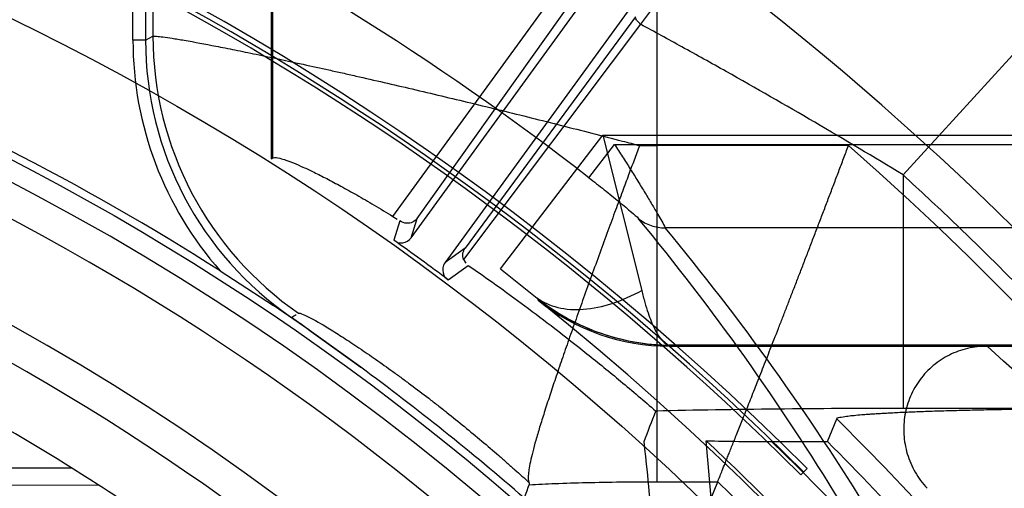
# Model space of a CAD drawing. Header units: millimetres. Extents: x 0 to 297, y 0 to 210.
# Tile 57 of 256: x 145.0558 to 145.2196, y 91.3942 to 91.4721. Entities that reach past the tile are written whole.
import ezdxf

# ---------------------------------------------------------------- set-up
doc = ezdxf.new("R2010")
doc.units = ezdxf.units.MM
doc.header["$LTSCALE"] = 16.335
doc.layers.get('0').update_dxf_attribs({"linetype": 'CONTINUOUS'})
for name, color, linetype in [('01_GLOBAL', 7, 'CONTINUOUS'), ('INTFCLR_1', 7, 'CONTINUOUS'), ('INTFCLR_144815', 7, 'CONTINUOUS')]:
    doc.layers.add(name, color=color, linetype=linetype)

msp = doc.modelspace()

# ---------------------------------------------------------------- linework, layer by layer
at = {"color": 7, "linetype": 'Continuous'}
msp.add_circle((145.8748034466, 92.1344639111), 2.66, dxfattribs=at)
at = {"color": 9, "linetype": 'Continuous'}
msp.add_arc((145.8748034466, 92.1344639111), 2.6259090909, 182.9674534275, 267.0325465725, dxfattribs=at)
at = {"layer": '01_GLOBAL', "color": 7, "linetype": 'Continuous'}
msp.add_circle((145.8748034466, 92.1344639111), 2.695, dxfattribs=at)
at = {"layer": 'INTFCLR_1', "color": 9, "linetype": 'Continuous'}
for p, q in [((145.0644739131, 91.39751820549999), (144.9687531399, 91.39751820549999)), ((144.9857333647, 91.39445846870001), (145.0688330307, 91.3947485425))]:
    msp.add_line(p, q, dxfattribs=at)
at = {"layer": 'INTFCLR_1', "color": 6, "linetype": 'Continuous'}
for radius, start, end in [(0.4224162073, 270, 90.00000002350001), (0.4014439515, 270, 90.00000002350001), (0.3860864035, 57.18603115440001, 61.0218089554)]:
    msp.add_arc((144.8596077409, 91.07026820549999), radius, start, end, dxfattribs=at)
at = {"layer": 'INTFCLR_1', "color": 9, "linetype": 'Continuous'}
for radius, start, end in [(0.3650864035, 56.81755615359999, 90), (0.3860864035, 52.2866422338, 57.18603115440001)]:
    msp.add_arc((144.8596077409, 91.07026820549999), radius, start, end, dxfattribs=at)
at = {"layer": 'INTFCLR_144815', "color": 6, "linetype": 'Continuous'}
for p, q in [((145.1208948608, 91.4358536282), (145.1775070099, 91.5137735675)), ((145.1831701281, 91.5096590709), (145.126557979, 91.4317391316)), ((145.0976077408, 91.5044335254), (145.0976077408, 91.44896982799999)), ((145.0976077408, 91.4489698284), (145.0978957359, 91.44912894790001)), ((145.1178768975, 91.43940844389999), (145.1185612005, 91.4389666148)), ((145.1185827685, 91.43507816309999), (145.1180089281, 91.4354521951)), ((145.1296442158, 91.4322327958), (145.1300183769, 91.43159828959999)), ((145.0891395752, 91.4303295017), (145.0980241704, 91.4245603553)), ((145.1265349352, 91.4293005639), (145.127067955, 91.4288703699)), ((145.1418753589, 91.42582407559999), (145.1420352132, 91.4254427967)), ((145.1125302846, 91.4143019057), (145.1010251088, 91.42259722)), ((145.103875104, 91.42055262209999), (145.1125302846, 91.4143019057)), ((145.1638444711, 91.41782076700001), (145.3334037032, 91.41782076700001)), ((145.2382170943, 91.40746242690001), (145.2027518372, 91.40746242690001)), ((145.1901625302, 91.40195961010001), (145.1917144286, 91.4057241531)), ((145.1808844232, 91.40195961), (145.1901625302, 91.40195961)), ((145.186804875, 91.3974653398), (145.1857461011, 91.39640656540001)), ((145.1708193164, 91.39254576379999), (145.1719169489, 91.3952673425))]:
    msp.add_line(p, q, dxfattribs=at)
at = {"layer": 'INTFCLR_144815', "color": 9, "linetype": 'Continuous'}
for p, q in [((145.0746149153, 91.4687297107), (145.0746149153, 91.5104402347)), ((145.0767120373, 91.5104402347), (145.0767120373, 91.4687297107)), ((145.0779387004, 91.5082303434), (145.0779387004, 91.46937567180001)), ((145.1851107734, 91.50692649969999), (145.1590874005, 91.4713617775)), ((145.0978957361, 91.4491289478), (145.0978957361, 91.50391197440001)), ((145.1618235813, 91.3952673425), (145.1618235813, 91.4877086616)), ((145.1178768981, 91.4394084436), (145.1461267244, 91.47828760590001)), ((145.1219122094, 91.43907975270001), (145.1489578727, 91.47705345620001)), ((145.1590874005, 91.4713617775), (145.1296442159, 91.4322327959)), ((145.158262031, 91.472595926), (145.1298883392, 91.4341147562)), ((145.2263114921, 91.4721283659), (145.2027518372, 91.4463100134)), ((145.0767120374, 91.4687297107), (145.0779386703, 91.4693756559)), ((145.0767120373, 91.4687297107), (145.0746149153, 91.4687297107)), ((145.135761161, 91.4306937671), (145.1527794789, 91.4529054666)), ((145.1504793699, 91.44584785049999), (145.1547628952, 91.45137882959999)), ((145.1527799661, 91.4529060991), (145.1592742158, 91.4270770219)), ((145.1527800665, 91.4529062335), (145.2994941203, 91.4529062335)), ((145.1547628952, 91.45137882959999), (145.3008170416, 91.45137882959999)), ((145.158910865, 91.45119015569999), (145.1618235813, 91.45119015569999)), ((145.1936737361, 91.4511905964), (145.1618235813, 91.4511905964)), ((145.2027518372, 91.4463100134), (145.2027518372, 91.40746242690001)), ((145.1190218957, 91.43864941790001), (145.118008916, 91.4354521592)), ((145.1208950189, 91.4358538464), (145.1219123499, 91.4390799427)), ((145.3331882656, 91.43751025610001), (145.1631708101, 91.43751025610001)), ((145.1298885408, 91.43411504), (145.1265582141, 91.4317394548)), ((145.127067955, 91.4288703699), (145.1304030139, 91.4312561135)), ((145.1357611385, 91.43069373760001), (145.1418753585, 91.4258240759)), ((145.1638445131, 91.4178207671), (145.1637667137, 91.41799149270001)), ((145.3322708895, 91.41799149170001), (145.1637667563, 91.41799149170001)), ((145.1618235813, 91.3952673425), (145.1719169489, 91.3952673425))]:
    msp.add_line(p, q, dxfattribs=at)
at = {"layer": 'INTFCLR_144815', "color": 7, "linetype": 'Continuous'}
msp.add_line((145.1038750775, 91.42055261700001), (145.0980241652, 91.4245602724), dxfattribs=at)
at = {"layer": 'INTFCLR_144815', "color": 6, "linetype": 'Continuous'}
msp.add_lwpolyline([(145.1405104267, 91.3951535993), (145.140529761, 91.39509959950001), (145.1405453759, 91.3950479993), (145.1405572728, 91.3949987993), (145.1405654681, 91.3949519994), (145.1405699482, 91.39490760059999), (145.1405706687, 91.39486560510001), (145.1405676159, 91.39482601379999), (145.140560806, 91.3947888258), (145.1405502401, 91.3947540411)], dxfattribs=at)
for radius in [0.4466793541, 0.4256665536]:
    msp.add_circle((144.8596077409, 91.07026820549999), radius, dxfattribs=at)
for centre, radius, start, end in [((144.8596077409, 91.07026820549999), 0.6157754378, 313.9937911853, 154.5150993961), ((144.8596077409, 91.07026820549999), 0.5947754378, 312.9543589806, 154.5144414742), ((144.8596077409, 91.07026820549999), 0.5751005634, 282.2440355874, 71.2863570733), ((144.8596077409, 91.07026820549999), 0.4627266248, 45.0000000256, 314.9999999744), ((144.8596077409, 91.07026820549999), 0.4618985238, 44.999999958, 315.000000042), ((144.8596077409, 91.07026820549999), 0.461229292, 44.99999997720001, 315.0000000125), ((144.8596077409, 91.07026820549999), 0.5477895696, 39.5878227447, 53.41217725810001), ((144.8596077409, 91.07026820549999), 0.427, 57.4833087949, 79.3673701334), ((144.8596077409, 91.07026820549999), 0.4169682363, 25.6072723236, 64.3927276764), ((144.8596077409, 91.07026820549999), 0.4473594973, 53.2829108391, 54.71708917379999), ((144.8596077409, 91.07026820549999), 0.4537777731, 308.490992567, 51.50900743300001), ((145.163857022, 91.45286496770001), 0.0350447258, 231.4881914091, 269.979479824), ((144.8596077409, 91.07026820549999), 0.3959554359, 27.0737153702, 62.92628462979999), ((145.3134156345, 91.0642307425), 0.4165768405, 120.5295961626, 120.6536516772), ((144.8596077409, 91.07026820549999), 0.427, 49.00338864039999, 53.67786710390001), ((142.8198906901, 92.30325822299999), 2.5073741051, 338.9330145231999, 339.0569435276), ((145.1805825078, 91.9075771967), 0.5056171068, 268.8015746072, 270.0342126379), ((144.8596077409, 91.07026820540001), 0.454358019, 45.0015778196, 46.9088239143), ((144.8596077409, 91.07026820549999), 0.4682794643, 39.6819480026, 45.0983368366), ((144.3960945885, 91.6714026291), 0.7941968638, 339.4442838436, 339.6143342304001)]:
    msp.add_arc(centre, radius, start, end, dxfattribs=at)
at = {"layer": 'INTFCLR_144815', "color": 9, "linetype": 'Continuous'}
for centre, radius, start, end in [((144.8596077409, 91.07026820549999), 0.6110177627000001, 40.82000966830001, 69.7456365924), ((144.8596077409, 91.07026820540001), 0.5900193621, 41.0185890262, 70.4297169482), ((144.8596077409, 91.07026820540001), 0.5830188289, 40.8200096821, 70.5083984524), ((144.8596077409, 91.07026820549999), 0.5712784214, 292.4997540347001, 54.0964566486), ((144.8596077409, 91.07026820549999), 0.4750435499, 52.2436298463, 75.5403197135), ((144.8596102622, 91.0702693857), 0.5153523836, 292.4997540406, 54.09645665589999), ((145.1340253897, 91.4694617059), 0.0560869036, 180.0878887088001, 235.4165365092), ((145.1326240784, 91.4687239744), 0.0580090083, 179.9943333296, 221.4427913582), ((145.1326197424, 91.4687215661), 0.0559076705, 179.9916531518, 235.5892274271), ((144.8596257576, 91.0702725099), 0.5066391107, 311.2505121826, 48.7494878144), ((144.8596077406, 91.0702682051), 0.5090729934, 39.83249369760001, 47.61905440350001), ((144.8451713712, 91.1800509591), 0.4066947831, 31.3807382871, 39.5495269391), ((144.8450203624, 91.1732766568), 0.4135687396, 31.5629655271, 39.7106601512), ((144.856240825, 91.01863865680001), 0.5378691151, 41.6203156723, 47.9152908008), ((144.8596077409, 91.07026820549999), 0.4720440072, 39.8280604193, 45.2874589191), ((144.859607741, 91.07026820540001), 0.4617768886, 314.0862202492, 45.9137797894), ((144.8596077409, 91.07026820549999), 0.450734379, 313.8592910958, 46.1407088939)]:
    msp.add_arc(centre, radius, start, end, dxfattribs=at)
at = {"layer": 'INTFCLR_144815', "color": 7, "linetype": 'Continuous'}
for centre, radius, start, end in [((145.1642431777, 91.4538133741), 0.0358289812, 231.3473173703, 259.8147893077), ((144.9773163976, 91.2421208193), 0.2187569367, 54.818642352, 55.11653582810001), ((145.1642012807, 91.4536136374), 0.0356248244, 259.8243059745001, 269.3010634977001)]:
    msp.add_arc(centre, radius, start, end, dxfattribs=at)
at = {"layer": 'INTFCLR_144815', "color": 6, "linetype": 'Continuous'}
for centre, major_axis, ratio, start_param, end_param in [((145.2027518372, 91.40195961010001), (0.105, 0), 0.0524077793, 1.5707963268, 1.9733305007), ((144.8596077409, 91.3414269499), (0, 0.4069448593), 0.7456587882, -1.4715015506, -1.4214932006), ((144.8596077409, 91.34982097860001), (0, 0.4195423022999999), 0.7456587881, -1.4945750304, -1.4459313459)]:
    msp.add_ellipse(centre, major_axis=major_axis, ratio=ratio, start_param=start_param, end_param=end_param, dxfattribs=at)
at = {"layer": 'INTFCLR_144815', "color": 9, "linetype": 'Continuous'}
for points, knots in [([(145.1590874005, 91.4713617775), (145.1589501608, 91.47148353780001), (145.1586591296, 91.4717713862), (145.158343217, 91.472131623), (145.1582036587, 91.4725036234), (145.1582620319, 91.4725959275)], [0, 0, 0, 0, 0.3593270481, 0.7861028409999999, 1, 1, 1, 1]), ([(145.2027518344, 91.4463100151), (145.1978850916, 91.44927394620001), (145.1881213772, 91.4550860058), (145.1770382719, 91.46143340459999), (145.169642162, 91.465567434), (145.1649010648, 91.4681936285), (145.1613822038, 91.4701173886), (145.1590874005, 91.4713617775)], [0, 0, 0, 0, 0.3395500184, 0.6770394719, 0.7610295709, 0.8444453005, 1, 1, 1, 1]), ([(145.0779387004, 91.46937567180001), (145.0781311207, 91.46940936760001), (145.0786908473, 91.46936718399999), (145.0797525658, 91.4692568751), (145.0809384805, 91.46907650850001), (145.0821216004, 91.4688854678), (145.084546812, 91.46847072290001), (145.0877134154, 91.467873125), (145.0910973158, 91.4672012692), (145.0933358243, 91.4667460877), (145.0971329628, 91.46596286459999), (145.1017769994, 91.46497202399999), (145.1065546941, 91.4639202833), (145.1094731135, 91.4632690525), (145.1140867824, 91.4622289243), (145.1212240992, 91.4605824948), (145.1292690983, 91.4586648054), (145.1358740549, 91.45705302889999), (145.1425905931, 91.4553892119), (145.1493256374, 91.45368268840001), (145.1553283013, 91.4521291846), (145.15796551, 91.45143864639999), (145.1589125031, 91.45118972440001)], [0, 0, 0, 0, 0.007057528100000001, 0.0199968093, 0.0387483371, 0.05030677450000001, 0.0633100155, 0.1276290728, 0.1667251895, 0.1879489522, 0.2101566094, 0.3067956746, 0.3595012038, 0.3868973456, 0.4148251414, 0.5303667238, 0.6515226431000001, 0.7136148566, 0.7759916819, 0.9015111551, 0.9646249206, 1, 1, 1, 1]), ([(145.1547628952, 91.45137882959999), (145.1552052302, 91.45069657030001), (145.1560758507, 91.44933412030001), (145.1573651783, 91.4472977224), (145.1584172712, 91.44560934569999), (145.159241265, 91.4442714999), (145.1600280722, 91.442982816), (145.1609498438, 91.4414648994), (145.1620539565, 91.43954297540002), (145.1628531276, 91.4382770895), (145.1631708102, 91.43751025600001)], [0, 0, 0, 0, 0.1503662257, 0.2990004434, 0.4457214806, 0.5182532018, 0.5895613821, 0.7249663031, 0.8465029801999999, 1, 1, 1, 1]), ([(145.1504793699, 91.44584785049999), (145.1509130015, 91.4455120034), (145.1517711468, 91.4448429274), (145.1530404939, 91.44383904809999), (145.1542787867, 91.44284639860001), (145.1554642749, 91.44187777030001), (145.1565708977, 91.4409676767), (145.1576559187, 91.44001688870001), (145.158426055, 91.4394222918), (145.158763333, 91.43901182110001)], [0, 0, 0, 0, 0.1531500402, 0.3038366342, 0.4518873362, 0.5962650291, 0.7313885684, 0.8516566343, 1, 1, 1, 1]), ([(145.158763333, 91.43901182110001), (145.1593766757, 91.4385204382), (145.160789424, 91.43774476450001), (145.1623812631, 91.4374979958), (145.1631708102, 91.43751025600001)], [0, 0, 0, 0, 0.4988139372, 1, 1, 1, 1]), ([(145.1418753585, 91.4258240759), (145.1428918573, 91.4250964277), (145.1454117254, 91.4239902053), (145.1497802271, 91.4237543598), (145.1545576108, 91.42480816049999), (145.1577006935, 91.4262184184), (145.1592742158, 91.4270770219)], [0, 0, 0, 0, 0.2049801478, 0.4386140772, 0.7060759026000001, 1, 1, 1, 1]), ([(145.1592742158, 91.4270770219), (145.1594350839, 91.4264057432), (145.1597593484, 91.4251515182), (145.1604274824, 91.4229827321), (145.1611472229, 91.4211269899), (145.1621897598, 91.4192658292), (145.1630128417, 91.4182462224), (145.1637667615, 91.41799149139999)], [0, 0, 0, 0, 0.1997892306, 0.374564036, 0.6577925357, 0.7696743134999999, 1, 1, 1, 1]), ([(145.1021901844, 91.4232854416), (145.1023362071, 91.4233712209), (145.1039518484, 91.4226476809), (145.1054435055, 91.4218426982), (145.1077517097, 91.42044620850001), (145.1092887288, 91.41947573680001), (145.1106988, 91.41855527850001), (145.1115610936, 91.41798348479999), (145.1129310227, 91.41706582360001), (145.115048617, 91.4156113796), (145.1174205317, 91.4139240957), (145.1193672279, 91.4125050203), (145.1213550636, 91.41103240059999), (145.1233431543, 91.4095244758), (145.1251086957, 91.4081548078), (145.1261055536, 91.4073723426), (145.1275945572, 91.4061948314), (145.1297689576, 91.40444397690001), (145.1326529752, 91.4020536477), (145.1347746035, 91.4002436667), (145.1361655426, 91.3990352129), (145.1370708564, 91.3982428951), (145.1385245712, 91.3969566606), (145.1397407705, 91.39585836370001), (145.1405104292, 91.3951535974)], [0, 0, 0, 0, 0.0106483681, 0.0950559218, 0.1206996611, 0.1782859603, 0.2099486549, 0.2264707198, 0.2433516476, 0.3136202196, 0.3879925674, 0.4263650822, 0.4650900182, 0.5435403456, 0.5832516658, 0.6055884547, 0.6232216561, 0.7026120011, 0.7811128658, 0.8587388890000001, 0.8779542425, 0.8969671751, 0.9343830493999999, 1, 1, 1, 1]), ([(145.1405502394, 91.39475404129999), (145.1419839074, 91.3948417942), (145.1451491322, 91.3949921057), (145.1502311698, 91.3951479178), (145.155888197, 91.39524543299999), (145.1598137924, 91.395267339), (145.1618235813, 91.3952673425)], [0, 0, 0, 0, 0.2024721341, 0.4466419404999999, 0.7166944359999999, 1, 1, 1, 1])]:
    msp.add_open_spline(points, degree=3, knots=knots, dxfattribs=at)
at = {"layer": 'INTFCLR_144815', "color": 6, "linetype": 'Continuous'}
for points, knots in [([(145.1589125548, 91.4511897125), (145.1586105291, 91.4503708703), (145.157994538, 91.4487412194), (145.1570477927, 91.4461922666), (145.1560217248, 91.44343320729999), (145.1548774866, 91.4403400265), (145.1536220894, 91.4369297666), (145.152290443, 91.433290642), (145.1509402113, 91.4295736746), (145.1496198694, 91.4259068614), (145.1483522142, 91.4223514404), (145.1471471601, 91.4189309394), (145.1460029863, 91.4156361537), (145.1449465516, 91.4125403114), (145.1439661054, 91.40960255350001), (145.1430899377, 91.40690047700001), (145.1423158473, 91.40441753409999), (145.1416695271, 91.40223032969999), (145.1411495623, 91.4003248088), (145.140758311, 91.3987054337), (145.1405023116, 91.3973857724), (145.1403705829, 91.39624082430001), (145.1403759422, 91.3955039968), (145.1405102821, 91.39515384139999)], [0, 0, 0, 0, 0.0442713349, 0.0883715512, 0.1379269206, 0.19359001, 0.2556652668, 0.3222620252, 0.3901560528, 0.4562638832, 0.5199524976, 0.5816257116, 0.6402218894, 0.6968713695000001, 0.747553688, 0.7973187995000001, 0.8409588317, 0.8794745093, 0.9130099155, 0.9411172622, 0.9640325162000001, 0.9809759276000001, 1, 1, 1, 1]), ([(145.1719169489, 91.3952673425), (145.1720470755, 91.3955905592), (145.1722981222, 91.39621422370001), (145.1727064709, 91.39723078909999), (145.173077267, 91.39815496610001), (145.1734289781, 91.3990323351), (145.1737338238, 91.3997934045), (145.1740657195, 91.40062279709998), (145.174424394, 91.40152012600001), (145.1748095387, 91.4024849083), (145.1752208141, 91.4035165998), (145.1756578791, 91.404614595), (145.1761204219, 91.40577817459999), (145.1766080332, 91.40700649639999), (145.1771201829, 91.40829856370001), (145.1776562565, 91.4096532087), (145.1782155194, 91.41106917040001), (145.1787973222, 91.4125450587), (145.1794011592, 91.4140793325), (145.1800262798, 91.4156704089), (145.1806716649, 91.4173165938), (145.1813363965, 91.4190159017), (145.1820195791, 91.4207660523), (145.1827202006, 91.42256455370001), (145.1834372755, 91.42440883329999), (145.1841694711, 91.4262963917), (145.1849154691, 91.4282245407), (145.1856741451, 91.4301903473), (145.1864447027, 91.43219055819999), (145.1872256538, 91.4342219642), (145.1880152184, 91.4362815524), (145.1888120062, 91.43836589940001), (145.1896148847, 91.44047150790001), (145.1904229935, 91.4425945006), (145.191234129, 91.44473156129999), (145.1920473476, 91.4468789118), (145.1928604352, 91.4490331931), (145.1934029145, 91.4504710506), (145.1936737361, 91.4511905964)], [0, 0, 0, 0, 0.0174191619, 0.033610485, 0.0547687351, 0.0672021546, 0.08086638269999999, 0.0957560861, 0.111863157, 0.1291780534, 0.1476902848, 0.1673883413, 0.1882597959, 0.2102894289, 0.2334582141, 0.2577443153, 0.2831230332, 0.3095687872, 0.3370553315, 0.3655535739, 0.395031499, 0.4254527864, 0.4567766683, 0.4889577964, 0.5219478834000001, 0.5557028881, 0.5901745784, 0.6253061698, 0.6610457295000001, 0.697335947, 0.7341096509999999, 0.7713188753, 0.8088941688, 0.8467695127, 0.884883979, 0.9231704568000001, 0.9615637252, 1, 1, 1, 1]), ([(145.0978957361, 91.4491289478), (145.098232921, 91.44931520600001), (145.0990486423, 91.449080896), (145.1001563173, 91.4487673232), (145.1014546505, 91.44825507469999), (145.1030135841, 91.4475787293), (145.10485198, 91.4467053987), (145.1069551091, 91.44564295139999), (145.1093231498, 91.44438265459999), (145.1119512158, 91.44292005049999), (145.1148371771, 91.44124765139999), (145.1168360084, 91.4400452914), (145.1178768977, 91.43940844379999)], [0, 0, 0, 0, 0.0516664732, 0.09868849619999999, 0.1602908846, 0.2365338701, 0.3274136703, 0.4329398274, 0.5526439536, 0.6871535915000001, 0.8363320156, 1, 1, 1, 1]), ([(145.1219123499, 91.4390799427), (145.1217163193, 91.438814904), (145.1211830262, 91.4383816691), (145.1201046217, 91.4381619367), (145.1193581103, 91.4384129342), (145.1190218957, 91.43864941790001)], [0, 0, 0, 0, 0.3093261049, 0.6142970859, 1, 1, 1, 1]), ([(145.1185827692, 91.43507816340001), (145.1188922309, 91.4349837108), (145.1197719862, 91.4349190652), (145.1205848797, 91.43542685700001), (145.1208948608, 91.4358536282)], [0, 0, 0, 0, 0.380195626, 1, 1, 1, 1]), ([(145.1296441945, 91.4322327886), (145.1295362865, 91.43253176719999), (145.1294519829, 91.4332038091), (145.1296951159, 91.4338431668), (145.1298885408, 91.43411504)], [0, 0, 0, 0, 0.4878721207, 1, 1, 1, 1]), ([(145.126557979, 91.4317391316), (145.1263673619, 91.43147687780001), (145.1260190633, 91.4306665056), (145.1262329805, 91.4297322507), (145.1265349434, 91.4293005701)], [0, 0, 0, 0, 0.3809657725, 1, 1, 1, 1]), ([(145.130403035, 91.43125611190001), (145.1319418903, 91.43019759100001), (145.1350935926, 91.427987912), (145.1398995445, 91.42449143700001), (145.1449586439, 91.42067146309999), (145.1502867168, 91.41649252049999), (145.1558941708, 91.4119182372), (145.1596841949, 91.4086988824), (145.1616179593, 91.4070225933)], [0, 0, 0, 0, 0.1417217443, 0.2920470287, 0.4509400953, 0.6227074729, 0.805815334, 1, 1, 1, 1]), ([(145.216736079, 91.41782076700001), (145.2161904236, 91.41782076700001), (145.2151009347, 91.4177578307), (145.2134935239, 91.417475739), (145.2119370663, 91.41701145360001), (145.2104515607, 91.4163723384), (145.2090553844, 91.4155676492), (145.2077656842, 91.4146083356), (145.2065982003, 91.41350686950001), (145.2055672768, 91.4122771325), (145.2046858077, 91.4109343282), (145.203965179, 91.40949493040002), (145.2034151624, 91.4079766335), (145.2030437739, 91.4063982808), (145.2028571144, 91.4047798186), (145.2028591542, 91.4031422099), (145.2030514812, 91.4015072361), (145.2034330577, 91.3998973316), (145.2040000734, 91.39833487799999), (145.2047459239, 91.39684203), (145.2056609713, 91.39544041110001), (145.206375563, 91.3945805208), (145.2067563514, 91.39417240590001)], [0, 0, 0, 0, 0.0502623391, 0.1002586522, 0.150006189, 0.1995351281, 0.2488855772, 0.2981082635, 0.3472593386, 0.3963987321, 0.4455873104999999, 0.4948832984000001, 0.5443392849, 0.5940009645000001, 0.6439051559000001, 0.6940728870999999, 0.7445095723, 0.7952089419, 0.8461367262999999, 0.8972793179, 0.9485845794, 1, 1, 1, 1]), ([(145.1917144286, 91.4057241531), (145.1918186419, 91.4059775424), (145.1926577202, 91.4060003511), (145.1935321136, 91.4062087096), (145.1946938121, 91.40631672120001), (145.1956926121, 91.40641290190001), (145.196626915, 91.4064857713), (145.1974263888, 91.4065436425), (145.1982963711, 91.4066009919), (145.1992385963, 91.406658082), (145.2002552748, 91.40671469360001), (145.2013484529, 91.4067707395), (145.2025197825, 91.40682606), (145.2037708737, 91.40688050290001), (145.2051027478, 91.4069338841), (145.2065163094, 91.4069860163), (145.2080116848, 91.4070366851), (145.2095885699, 91.4070856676), (145.2112458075, 91.40713272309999), (145.2129815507, 91.4071776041), (145.2147930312, 91.40722005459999), (145.2166767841, 91.40725982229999), (145.2186285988, 91.4072966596), (145.2206435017, 91.40733032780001), (145.2227156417, 91.4073605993), (145.2248385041, 91.4073872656), (145.2270049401, 91.40741014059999), (145.22920739, 91.40742906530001), (145.2314378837, 91.4074439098), (145.2336882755, 91.4074545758), (145.2359502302, 91.40746099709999), (145.2374611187, 91.40746242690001), (145.2382170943, 91.40746242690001)], [0, 0, 0, 0, 0.0176371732, 0.0415772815, 0.0636374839, 0.0909480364, 0.1066876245, 0.1238760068, 0.1425682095, 0.1628060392, 0.1846430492, 0.2081156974, 0.2332698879, 0.2601291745, 0.2887286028, 0.3190756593, 0.3511864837, 0.3850459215, 0.4206337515, 0.457911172, 0.4968186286, 0.5372765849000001, 0.5792014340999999, 0.6224856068, 0.667000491, 0.7126060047, 0.7591519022, 0.8064687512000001, 0.8543900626, 0.9027391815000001, 0.9513353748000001, 1, 1, 1, 1])]:
    msp.add_open_spline(points, degree=3, knots=knots, dxfattribs=at)
at = {"layer": 'INTFCLR_144815', "color": 7, "linetype": 'Continuous'}
msp.add_open_spline([(145.1418753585, 91.4258240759), (145.1426963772, 91.4251679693), (145.1443713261, 91.4239463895), (145.147836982, 91.4218521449), (145.1514836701, 91.42023186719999), (145.1552313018, 91.4190954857), (145.1580606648, 91.4184827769), (145.1609081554, 91.4181028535), (145.1628147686, 91.4180030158), (145.1637667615, 91.41799149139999)], degree=3, knots=[0, 0, 0, 0, 0.133213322, 0.2623400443, 0.5128152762, 0.6362409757, 0.7583105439, 0.8793239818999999, 1, 1, 1, 1], dxfattribs=at)

doc.saveas('drawing.dxf')
